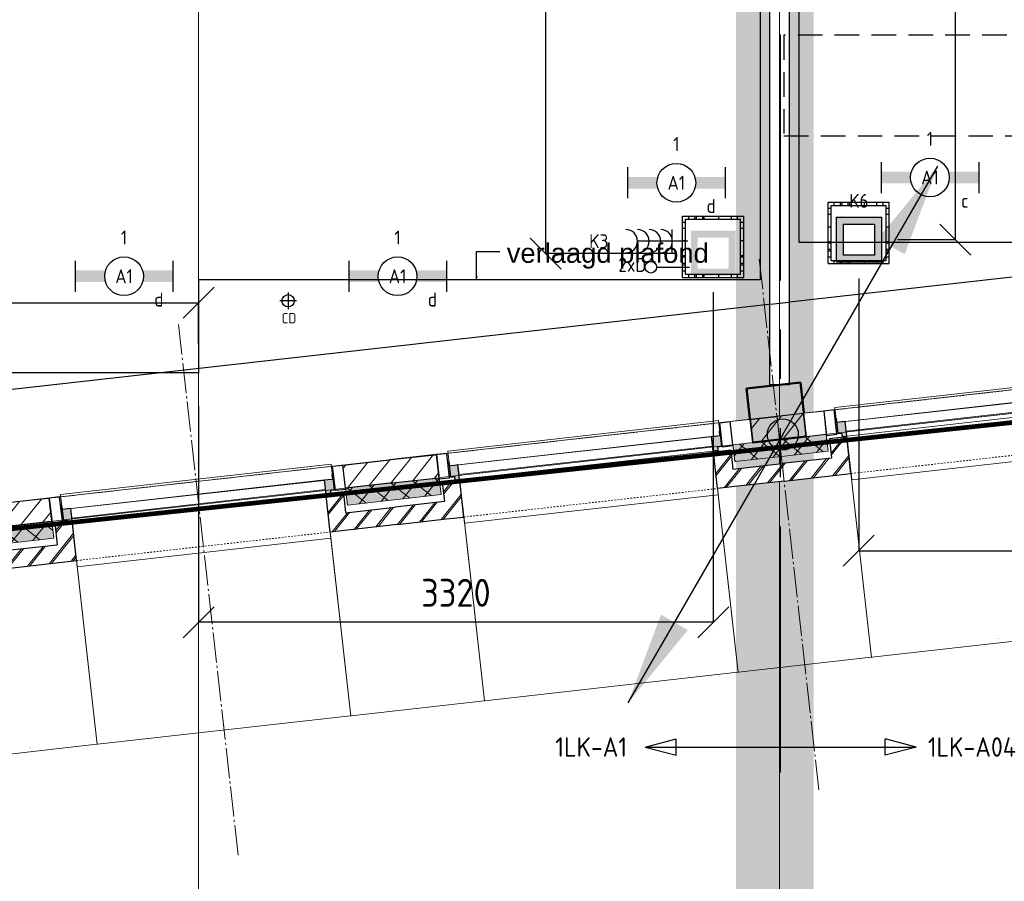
# Model space of a CAD drawing. Header units: millimetres. Extents: x -38031 to 110605, y -30229 to 92226.
# Tile 152 of 194: x 60705 to 67062, y 4517 to 10077. Entities that reach past the tile are written whole.
import ezdxf
from ezdxf.enums import TextEntityAlignment as Align

# ---------------------------------------------------------------- set-up
doc = ezdxf.new("R2010")
doc.units = ezdxf.units.MM
doc.header["$LTSCALE"] = 50
doc.set_wipeout_variables(frame=1)
doc.header["$PDMODE"] = 1
for name, pattern in [('HIDDEN', [9.525, 6.35, -3.175]), ('HIDDEN2', [4.7625, 3.175, -1.5875]), ('PHANTOM', [63.5, 31.75, -6.35, 6.35, -6.35, 6.35, -6.35]), ('STYLE_01', [0.41664, 0.20828, -0.20836]), ('STYLE_07', [1.875, 0.625, -0.20828, 0.625, -0.20836, 0.06943, -0.13893]), ('STYLE_11', [5, 3.888855, -0.416718, 0.277786, -0.416641])]:
    doc.linetypes.add(name, pattern=pattern)
for name, color, linetype, lineweight in [('00 ALGEMEEN', 7, 'Continuous', 15), ('05 LINE-.Stramien', 1, 'STYLE_11', 15), ('05 LINE-0.10 grijs', 8, 'Continuous', 9), ('21 WAND BUITEN-21F_baksteen', 7, 'Continuous', 25), ('21 WAND BUITEN-21F_kalkzandsteen', 7, 'Continuous', 25), ('21 WAND BUITEN-21G_hsb', 1, 'Continuous', 15), ('21 WAND BUITEN-29_isolatie', 1, 'Continuous', 15), ('28 CONSTRUCTIE-28E_beton', 5, 'Continuous', 50), ('Guides', 203, 'Continuous', 13), ('koppenmaten', 163, 'Continuous', 15), ('stramien', 1, 'Continuous', 15)]:
    doc.layers.add(name, color=color, linetype=linetype, lineweight=lineweight)
for name, color, linetype in [('AL$1A---_ALGEMEEN', 8, 'Continuous'), ('AL------_MAATV', 200, 'Continuous'), ('AL------_MAATVOERING', 2, 'Continuous'), ('AL------_SPARING', 2, 'Continuous'), ('AM$1A---_ARCERING', 8, 'Continuous'), ('AT$1A---_TEKST025', 8, 'Continuous'), ('AT$1A---_TEKST100', 8, 'Continuous'), ('BOUWKUNDIG', 8, 'Continuous'), ('brandscheiding', 5, 'HIDDEN'), ('EL6121--', 3, 'Continuous'), ('EL6212--_S', 4, 'Continuous'), ('EL6222--', 3, 'Continuous'), ('EL6311--', 3, 'Continuous'), ('EL6441--', 3, 'Continuous'), ('kaderscheiding', 9, 'Continuous'), ('Kastenscheiding', 4, 'PHANTOM'), ('LICHT_TEXT018', 1, 'Continuous'), ('versterkte strook', 7, 'Continuous'), ('Vloerdoos (2e)', 51, 'Continuous'), ('Vloerdoos (OUD)', 51, 'Continuous')]:
    doc.layers.add(name, color=color, linetype=linetype)
doc.styles.add('Arial', font='ARIAL.TTF')
doc.styles.add('BURO-018', font='iso.shx', dxfattribs={"height": 90})
doc.styles.add('BURO-035', font='ISO.shx', dxfattribs={"height": 175})
doc.styles.get("Standard").update_dxf_attribs({"font": 'iso.shx'})
doc.dimstyles.new('STABICAD', dxfattribs={"dimscale": 100, "dimtxt": 1.8, "dimasz": 2, "dimexe": 0, "dimexo": 2.5, "dimgap": 1.5, "dimtad": 0, "dimdec": 0, "dimrnd": 10, "dimzin": 0, "dimdsep": 46, "dimtxsty": 'Standard', "dimblk1": 'OBLIQUE', "dimblk2": 'OBLIQUE', "dimsah": 1, "dimcen": -3, "dimadec": 0, "dimazin": 0, "dimtfac": 1, "dimtdec": 0, "dimtofl": 0, "dimtmove": 2, "dimatfit": 3, "dimfxl": 0, "dimtvp": 1.055556, "dimtolj": 1, "dimtzin": 0, "dimarcsym": 0})
doc.dimstyles.new('VyA', dxfattribs={"dimtxt": 2.272868, "dimasz": 2.120801, "dimexe": 1.5, "dimexo": 1.59, "dimgap": 0.5, "dimtad": 1, "dimdec": 0, "dimzin": 11, "dimtxsty": 'Arial', "dimblk": 'VW_SLASH', "dimcen": 0, "dimdle": 1, "dimazin": 0, "dimtfac": 0.8, "dimtdec": 0, "dimtix": 1, "dimtmove": 0, "dimatfit": 0, "dimldrblk": 'VW_FILLEDARROW', "dimfxl": 0, "dimfrac": 2, "dimtolj": 1, "dimtzin": 11, "dimarcsym": 0})
pattern_1 = [(45, (0, 0), (70.7107, -70.7107), []), (45, (7.07, -7.07), (70.7107, -70.7107), [])]
pattern_2 = [(135, (0, 0), (70.7107, 70.7107), []), (45, (299.34, -299.34), (70.7107, -70.7107), [])]
pattern_3 = [(45, (0, 0), (70.7107, -70.7107), [])]

# ---------------------------------------------------------------- blocks, each defined once
blk = doc.blocks.new('_Oblique')
at = {"color": 0, "linetype": 'ByBlock', "lineweight": -2}
blk.add_line((-0.5, -0.5), (0.5, 0.5), dxfattribs=at)
blk = doc.blocks.new('*D80')
at = {"layer": 'AL------_MAATVOERING', "color": 0, "lineweight": -2}
for p, q in [((66372.4, 14300), (66746, 14300)), ((66746, 8657.9), (66746, 14300)), ((66372.4, 8657.9), (66746, 8657.9))]:
    blk.add_line(p, q, dxfattribs=at)
at = {"layer": 'Defpoints', "color": 0}
for p in [(66122.4, 14300), (66746, 14300), (66122.4, 8657.9)]:
    blk.add_point(p, dxfattribs=at)
at = {"layer": 'AL------_MAATVOERING', "color": 0, "lineweight": -2, "xscale": 200, "yscale": 200, "zscale": 200}
for p, rotation in [((66746, 14300), 90), ((66746, 8657.9), 270)]:
    blk.add_blockref('_Oblique', p, dxfattribs=dict(at, rotation=rotation))
at = {"layer": 'AL------_MAATVOERING', "color": 0, "insert": (66556, 11479), "char_height": 180, "attachment_point": 5, "rotation": 90}
blk.add_mtext('\\A1;5640', dxfattribs=at)
blk = doc.blocks.new('*D81')
at = {"layer": 'AL------_MAATVOERING', "color": 0, "lineweight": -2}
for p, q in [((64932.4, 14300), (64100.7, 14300)), ((64100.7, 8567.9), (64100.7, 14300)), ((64932.4, 8567.9), (64100.7, 8567.9))]:
    blk.add_line(p, q, dxfattribs=at)
at = {"layer": 'Defpoints', "color": 0}
for p in [(64100.7, 14300), (65182.4, 14300), (65182.4, 8567.9)]:
    blk.add_point(p, dxfattribs=at)
at = {"layer": 'AL------_MAATVOERING', "color": 0, "lineweight": -2, "xscale": 200, "yscale": 200, "zscale": 200}
for p, rotation in [((64100.7, 14300), 90), ((64100.7, 8567.9), 270)]:
    blk.add_blockref('_Oblique', p, dxfattribs=dict(at, rotation=rotation))
at = {"layer": 'AL------_MAATVOERING', "color": 0, "insert": (63910.7, 11434), "char_height": 180, "attachment_point": 5, "rotation": 90}
blk.add_mtext('\\A1;5730', dxfattribs=at)
blk = doc.blocks.new('*D83')
at = {"layer": 'AL------_MAATVOERING', "color": 0, "lineweight": -2}
for p, q in [((66122.4, 8407.9), (66122.4, 6650.7)), ((69360, 7673.4), (69360, 6650.7)), ((66122.4, 6650.7), (69360, 6650.7))]:
    blk.add_line(p, q, dxfattribs=at)
at = {"layer": 'Defpoints', "color": 0}
for p in [(66122.4, 8657.9), (69360, 7923.4), (69360, 6650.7)]:
    blk.add_point(p, dxfattribs=at)
at = {"layer": 'AL------_MAATVOERING', "color": 0, "lineweight": -2, "xscale": 200, "yscale": 200, "zscale": 200, "rotation": 180}
blk.add_blockref('_Oblique', (66122.4, 6650.7), dxfattribs=at)
at = {"layer": 'AL------_MAATVOERING', "color": 0, "lineweight": -2, "xscale": 200, "yscale": 200, "zscale": 200}
blk.add_blockref('_Oblique', (69360, 6650.7), dxfattribs=at)
at = {"layer": 'AL------_MAATVOERING', "color": 0, "insert": (67741.2, 6840.7), "char_height": 180, "attachment_point": 5}
blk.add_mtext('\\A1;3240', dxfattribs=at)
blk = doc.blocks.new('*D84')
at = {"layer": 'AL------_MAATVOERING', "color": 0, "lineweight": -2}
for p, q in [((65182.4, 8317.9), (65182.4, 6188.8)), ((61860, 7583.4), (61860, 6188.8)), ((65182.4, 6188.8), (61860, 6188.8))]:
    blk.add_line(p, q, dxfattribs=at)
at = {"layer": 'Defpoints', "color": 0}
for p in [(65182.4, 8567.9), (61860, 7833.4), (61860, 6188.8)]:
    blk.add_point(p, dxfattribs=at)
at = {"layer": 'AL------_MAATVOERING', "color": 0, "lineweight": -2, "xscale": 200, "yscale": 200, "zscale": 200, "rotation": 180}
blk.add_blockref('_Oblique', (61860, 6188.8), dxfattribs=at)
at = {"layer": 'AL------_MAATVOERING', "color": 0, "lineweight": -2, "xscale": 200, "yscale": 200, "zscale": 200}
blk.add_blockref('_Oblique', (65182.4, 6188.8), dxfattribs=at)
at = {"layer": 'AL------_MAATVOERING', "color": 0, "insert": (63521.2, 6378.8), "char_height": 180, "attachment_point": 5}
blk.add_mtext('\\A1;3320', dxfattribs=at)
blk = doc.blocks.new('*D86')
at = {"layer": 'AL------_MAATVOERING', "color": 0, "lineweight": -2}
for p, q in [((58522.4, 7985.9), (58522.4, 8250.3)), ((58522.4, 8250.3), (61860, 8250.3)), ((61860, 7985.9), (61860, 8250.3))]:
    blk.add_line(p, q, dxfattribs=at)
at = {"layer": 'Defpoints', "color": 0}
for p in [(61860, 8250.3), (58522.4, 7735.9), (61860, 7735.9)]:
    blk.add_point(p, dxfattribs=at)
at = {"layer": 'AL------_MAATVOERING', "color": 0, "lineweight": -2, "xscale": 200, "yscale": 200, "zscale": 200, "rotation": 180}
blk.add_blockref('_Oblique', (58522.4, 8250.3), dxfattribs=at)
at = {"layer": 'AL------_MAATVOERING', "color": 0, "lineweight": -2, "xscale": 200, "yscale": 200, "zscale": 200}
blk.add_blockref('_Oblique', (61860, 8250.3), dxfattribs=at)
at = {"layer": 'AL------_MAATVOERING', "color": 0, "insert": (60191.2, 8440.3), "char_height": 180, "attachment_point": 5}
blk.add_mtext('\\A1;3340', dxfattribs=at)
blk = doc.blocks.new('1115B6630')
at = {"color": 0}
for p, q in [((-6.3, 2), (-6.3, -2)), ((6.3, 2), (6.3, -2))]:
    blk.add_line(p, q, dxfattribs=at)
at = {"color": 0, "linetype": 'Continuous'}
blk.add_circle((0, 0), 2.5, dxfattribs=at)
at = {"color": 0}
for points in [[(-2.5, 0.75), (-6.3, 0.75), (-2.5, -0.75), (-6.3, -0.75)], [(2.5, 0.75), (6.3, 0.75), (2.5, -0.75), (6.3, -0.75)]]:
    blk.add_solid(points, dxfattribs=at)
at = {"color": 0, "linetype": 'Continuous', "style": 'BURO-018'}
for tag, p in [('E_GKAST', (0, 8)), ('E_GROEP', (0, 5)), ('E_SGROEP', (4.5, 5)), ('E_ARMCODE', (0, 0)), ('E_SLET', (4.5, -3))]:
    blk.add_attdef(tag, text='', height=1.8, dxfattribs=at).set_placement(p, align=Align.MIDDLE)
blk = doc.blocks.new('E00414')
at = {"color": 0, "linetype": 'Continuous'}
for p, q in [((-2.9, -2.9), (-2.9, 2.9)), ((-2.9, 2.9), (2.9, 2.9)), ((2.9, 2.9), (2.9, -2.9)), ((-2, 2), (2, 2)), ((-2, -2), (-2, 2)), ((2, 2), (2, -2)), ((2, -2), (-2, -2)), ((2.9, -2.9), (-2.9, -2.9))]:
    blk.add_line(p, q, dxfattribs=at)
at = {"color": 0}
for points in [[(-2.9, 2.9), (2.9, 2.9), (-2, 2), (2, 2)], [(-2, -2), (-2.9, -2.9), (-2, 2), (-2.9, 2.9)], [(2, 2), (2.9, 2.9), (2, -2), (2.9, -2.9)], [(2, -2), (2.9, -2.9), (-2, -2), (-2.9, -2.9)]]:
    blk.add_solid(points, dxfattribs=at)
at = {"color": 0, "linetype": 'Continuous', "style": 'BURO-018'}
for tag, p in [('E_GKAST', (0, 8)), ('E_GROEP', (0, 5)), ('E_SGROEP', (4.5, 5))]:
    blk.add_attdef(tag, text='', height=1.8, dxfattribs=at).set_placement(p, align=Align.MIDDLE)
at = {"color": 0, "linetype": 'Continuous', "style": 'BURO-018', "flags": 1}
for tag, p in [('E_VERMCODE', (13, 5)), ('E_MATCODE', (0, 0))]:
    blk.add_attdef(tag, text='', height=1.8, dxfattribs=at).set_placement(p, align=Align.MIDDLE)
blk = doc.blocks.new('111304C')
at = {"color": 0, "linetype": 'Continuous'}
for p, q in [((0, 1), (0, 7.5)), ((-1.5, 3), (1.5, 3))]:
    blk.add_line(p, q, dxfattribs=at)
for centre in [(0, 9), (0, 7.5), (0, 6), (0, 4.5)]:
    blk.add_arc(centre, 1.5, 180, 0, dxfattribs=at)
at = {"color": 0, "linetype": 'Continuous', "style": 'BURO-018'}
for tag, p in [('E_GKAST', (0, 14.5)), ('E_GROEP', (0, 11.5)), ('E_SGROEP', (4.5, 11.5))]:
    blk.add_attdef(tag, text='', height=1.8, dxfattribs=at).set_placement(p, align=Align.MIDDLE)
at = {"color": 0, "linetype": 'Continuous', "style": 'BURO-018', "flags": 1}
for tag, p in [('E_VERMCODE', (13, 11.5)), ('E_MATCODE', (0, 0))]:
    blk.add_attdef(tag, text='', height=1.8, dxfattribs=at).set_placement(p, align=Align.MIDDLE)
blk = doc.blocks.new('A$C385C6BB8')
at = {"layer": 'kaderscheiding', "const_width": 500}
blk.add_lwpolyline([(-33624.5, -17466.3), (-33624.5, 81355.5)], dxfattribs=at)
blk = doc.blocks.new('E00170')
at = {"color": 0, "linetype": 'Continuous'}
for q in [(5, 8.66), (-5, -8.66)]:
    blk.add_line((0, 0), q, dxfattribs=at)
for points in [[(5, 8.66, 0, 1, 0), (3.5, 6.062, 1, 1, 0)], [(-5, -8.66, 0, 1, 0), (-3.5, -6.062, 1, 1, 0)]]:
    blk.add_lwpolyline(points, format="xyseb", dxfattribs=at)
at = {"color": 0, "const_width": 0.5}
blk.add_lwpolyline([(-0.25, 0, 1), (0.25, 0, 1)], format="xyb", close=True, dxfattribs=at)
at = {"color": 0, "linetype": 'Continuous'}
blk.add_circle((0, 0), 0.5, dxfattribs=at)
blk = doc.blocks.new('E00160')
at = {"color": 0, "linetype": 'Continuous'}
for p, q in [((-17.5, 0), (-13.5, 1.07)), ((-17.5, 0), (17.5, 0)), ((-17.5, 0), (-13.5, -1.07)), ((-13.5, -1.07), (-13.5, 1.07)), ((17.5, 0), (13.5, 1.07)), ((13.5, -1.07), (13.5, 1.07)), ((17.5, 0), (13.5, -1.07))]:
    blk.add_line(p, q, dxfattribs=at)
at = {"color": 0, "linetype": 'Continuous', "style": 'BURO-035'}
for tag, p in [('E_TEXT2', (-22.5, 0)), ('E_TEXT1', (22.5, 0))]:
    blk.add_attdef(tag, text='', height=3.5, dxfattribs=at).set_placement(p, align=Align.MIDDLE)
blk = doc.blocks.new('E00139')
at = {"color": 0, "linetype": 'Continuous'}
blk.add_line((0, 5.25), (0, 1), dxfattribs=at)
blk.add_circle((0, 6), 0.75, dxfattribs=at)
at = {"color": 7, "style": 'BURO-018'}
for tag, p in [('E_COMMENT1', (0, 12)), ('E_DCOM1', (0, 9))]:
    blk.add_attdef(tag, text='', height=1.8, dxfattribs=at).set_placement(p, align=Align.MIDDLE)
at = {"color": 0, "style": 'BURO-018'}
blk.add_attdef('E_TEXT1', text='', height=1.8, dxfattribs=at).set_placement((2.5, 6), align=Align.MIDDLE)
at = {"color": 0, "linetype": 'Continuous', "style": 'BURO-018', "flags": 1}
blk.add_attdef('E_MATCODE', text='', height=1.8, dxfattribs=at).set_placement((0, 0), align=Align.MIDDLE)
blk = doc.blocks.new('Centraaldoos')
at = {"color": 1, "linetype": 'Continuous'}
for p, q in [((-2, 0), (2, 0)), ((0, -2), (0, 2))]:
    blk.add_line(p, q, dxfattribs=at)
at = {"color": 0, "linetype": 'Continuous'}
blk.add_circle((0, 0), 1.5, dxfattribs=at)
at = {"color": 0, "linetype": 'Continuous', "style": 'BURO-018'}
blk.add_attdef('AL_POSNR', text='', height=1.8, dxfattribs=at).set_placement((0, 3), align=Align.CENTER)
at = {"color": 0, "linetype": 'Continuous', "style": 'BURO-018', "flags": 1}
blk.add_attdef('AL_OMS', (0, 0), '', height=1.8, dxfattribs=at)
at = {"layer": 'AL------_MAATV', "style": 'BURO-018'}
blk.add_text('CD', height=2.531, rotation=180, dxfattribs=at).set_placement((1.61, 5.48))
blk = doc.blocks.new('VLOERDOOS (2e)')
at = {"layer": 'Vloerdoos (OUD)'}
for p, q in [((0, 395), (395, 395)), ((0, 395), (0, 0)), ((40, 375), (40, 395)), ((80, 375), (80, 395)), ((90, 375), (90, 395)), ((130, 375), (130, 395)), ((140, 375), (140, 395)), ((235, 375), (235, 395)), ((315, 375), (315, 395)), ((355, 375), (355, 395)), ((395, 395), (395, 0)), ((0, 355), (20, 355)), ((20, 375), (20, 20)), ((20, 375), (375, 375)), ((375, 375), (375, 20)), ((375, 355), (395, 355)), ((0, 315), (20, 315)), ((0, 305), (20, 305)), ((0, 265), (20, 265)), ((0, 255), (20, 255)), ((375, 315), (395, 315)), ((375, 305), (395, 305)), ((375, 265), (395, 265)), ((375, 255), (395, 255)), ((0, 160), (20, 160)), ((375, 160), (395, 160)), ((0, 80), (20, 80)), ((375, 80), (395, 80)), ((0, 40), (20, 40)), ((0, 0), (395, 0)), ((20, 20), (375, 20)), ((40, 0), (40, 20)), ((80, 0), (80, 20)), ((90, 0), (90, 20)), ((130, 0), (130, 20)), ((140, 0), (140, 20)), ((235, 0), (235, 20)), ((315, 0), (315, 20)), ((355, 0), (355, 20)), ((375, 40), (395, 40))]:
    blk.add_line(p, q, dxfattribs=at)
blk = doc.blocks.new('txt 1_100 verlaagd plafond')
at = {"layer": 'AL$1A---_ALGEMEEN', "color": 0}
for p, q in [((-1830, 0), (-1830, 182.6)), ((-1830, 182.6), (-1680, 182.6))]:
    blk.add_line(p, q, dxfattribs=at)
blk.add_solid([(-1830, 0), (-1836.7, 25), (-1823.3, 25)], dxfattribs=at)
at = {"layer": 'AT$1A---_TEKST100', "insert": (-983.5, 235.8), "char_height": 126.27, "attachment_point": 2, "line_spacing_factor": 0.967741, "style": 'Arial'}
blk.add_mtext('{\\C256;\\lverlaagd plafond}', dxfattribs=at)
blk = doc.blocks.new('VW_SLASH')
at = {"layer": 'AL$1A---_ALGEMEEN', "color": 0, "linetype": 'ByBlock', "lineweight": -2}
blk.add_line((0, 0), (-1, 0), dxfattribs=at)
at = {"layer": 'AL$1A---_ALGEMEEN', "color": 0, "linetype": 'ByBlock', "lineweight": 5}
blk.add_line((0.5, 0.5), (-0.5, -0.5), dxfattribs=at)
blk = doc.blocks.new('*D1113')
at = {"layer": 'koppenmaten', "color": 0, "lineweight": -2}
for p, q in [((-22204, -170.4), (-22204, -1464.8)), ((-20556, -209), (-20556, -1464.8)), ((-22201.9, -1463.3), (-20558.1, -1463.3))]:
    blk.add_line(p, q, dxfattribs=at)
at = {"layer": 'koppenmaten', "color": 0, "lineweight": -2, "xscale": 2.12080078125, "yscale": 2.12080078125, "zscale": 2.12080078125, "rotation": 180}
blk.add_blockref('VW_SLASH', (-22204, -1463.3), dxfattribs=at)
at = {"layer": 'koppenmaten', "color": 0, "lineweight": -2, "xscale": 2.12080078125, "yscale": 2.12080078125, "zscale": 2.12080078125}
blk.add_blockref('VW_SLASH', (-20556, -1463.3), dxfattribs=at)
at = {"layer": 'AT$1A---_TEKST025', "insert": (-21380, -1437.1), "char_height": 2.273, "attachment_point": 5, "style": 'Arial'}
blk.add_mtext('\\A1;13K+V=82400', dxfattribs=at)
blk = doc.blocks.new('VW_FILLEDARROW')
at = {"layer": 'AL$1A---_ALGEMEEN', "color": 0, "lineweight": -2}
blk.add_solid([(0, 0), (0.5, 0.5), (0.5, -0.5)], dxfattribs=at)
blk = doc.blocks.new('*D1114')
at = {"layer": 'koppenmaten', "color": 0, "lineweight": -2}
for p, q in [((-23071.5, -170.4), (-23071.5, -1464.8)), ((-22204, -170.4), (-22204, -1464.8)), ((-23069.4, -1463.3), (-22206.1, -1463.3))]:
    blk.add_line(p, q, dxfattribs=at)
at = {"layer": 'koppenmaten', "color": 0, "lineweight": -2, "xscale": 2.12080078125, "yscale": 2.12080078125, "zscale": 2.12080078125, "rotation": 180}
blk.add_blockref('VW_SLASH', (-23071.5, -1463.3), dxfattribs=at)
at = {"layer": 'koppenmaten', "color": 0, "lineweight": -2, "xscale": 2.12080078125, "yscale": 2.12080078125, "zscale": 2.12080078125}
blk.add_blockref('VW_SLASH', (-22204, -1463.3), dxfattribs=at)
at = {"layer": 'AT$1A---_TEKST025', "insert": (-22637.8, -1437.1), "char_height": 2.273, "attachment_point": 5, "style": 'Arial'}
blk.add_mtext('\\A1;7K-V=43375', dxfattribs=at)
blk = doc.blocks.new('*D1115')
at = {"layer": 'koppenmaten', "color": 0, "lineweight": -2}
for p, q in [((-24719.5, -170.4), (-24719.5, -1464.8)), ((-23071.5, -152.9), (-23071.5, -1464.8)), ((-24717.4, -1463.3), (-23073.6, -1463.3))]:
    blk.add_line(p, q, dxfattribs=at)
at = {"layer": 'koppenmaten', "color": 0, "lineweight": -2, "xscale": 2.12080078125, "yscale": 2.12080078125, "zscale": 2.12080078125, "rotation": 180}
blk.add_blockref('VW_SLASH', (-24719.5, -1463.3), dxfattribs=at)
at = {"layer": 'koppenmaten', "color": 0, "lineweight": -2, "xscale": 2.12080078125, "yscale": 2.12080078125, "zscale": 2.12080078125}
blk.add_blockref('VW_SLASH', (-23071.5, -1463.3), dxfattribs=at)
at = {"layer": 'AT$1A---_TEKST025', "insert": (-23895.5, -1437.1), "char_height": 2.273, "attachment_point": 5, "style": 'Arial'}
blk.add_mtext('\\A1;13K+V=82400', dxfattribs=at)
blk = doc.blocks.new('*D1116')
at = {"layer": 'koppenmaten', "color": 0, "lineweight": -2}
for p, q in [((-25587.5, -152.9), (-25587.5, -1464.8)), ((-24719.5, -204), (-24719.5, -1464.8)), ((-25585.4, -1463.3), (-24721.6, -1463.3))]:
    blk.add_line(p, q, dxfattribs=at)
at = {"layer": 'koppenmaten', "color": 0, "lineweight": -2, "xscale": 2.12080078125, "yscale": 2.12080078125, "zscale": 2.12080078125, "rotation": 180}
blk.add_blockref('VW_SLASH', (-25587.5, -1463.3), dxfattribs=at)
at = {"layer": 'koppenmaten', "color": 0, "lineweight": -2, "xscale": 2.12080078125, "yscale": 2.12080078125, "zscale": 2.12080078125}
blk.add_blockref('VW_SLASH', (-24719.5, -1463.3), dxfattribs=at)
at = {"layer": 'AT$1A---_TEKST025', "insert": (-25153.5, -1437.1), "char_height": 2.273, "attachment_point": 5, "style": 'Arial'}
blk.add_mtext('\\A1;7K-V=43400', dxfattribs=at)
blk = doc.blocks.new('*D1117')
at = {"layer": 'koppenmaten', "color": 0, "lineweight": -2}
for p, q in [((-25587.5, -119), (-25587.5, -1464.8)), ((-27235.5, -152.9), (-27235.5, -1464.8)), ((-27233.4, -1463.3), (-25589.6, -1463.3))]:
    blk.add_line(p, q, dxfattribs=at)
at = {"layer": 'koppenmaten', "color": 0, "lineweight": -2, "xscale": 2.12080078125, "yscale": 2.12080078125, "zscale": 2.12080078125, "rotation": 180}
blk.add_blockref('VW_SLASH', (-27235.5, -1463.3), dxfattribs=at)
at = {"layer": 'koppenmaten', "color": 0, "lineweight": -2, "xscale": 2.12080078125, "yscale": 2.12080078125, "zscale": 2.12080078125}
blk.add_blockref('VW_SLASH', (-25587.5, -1463.3), dxfattribs=at)
at = {"layer": 'AT$1A---_TEKST025', "insert": (-26411.5, -1437.1), "char_height": 2.273, "attachment_point": 5, "style": 'Arial'}
blk.add_mtext('\\A1;13K+V=82400', dxfattribs=at)
blk = doc.blocks.new('*D1118')
at = {"layer": 'koppenmaten', "color": 0, "lineweight": -2}
for p, q in [((-28103, -170.4), (-28103, -1464.8)), ((-27235.5, -170.4), (-27235.5, -1464.8)), ((-28100.9, -1463.3), (-27237.6, -1463.3))]:
    blk.add_line(p, q, dxfattribs=at)
at = {"layer": 'koppenmaten', "color": 0, "lineweight": -2, "xscale": 2.12080078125, "yscale": 2.12080078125, "zscale": 2.12080078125, "rotation": 180}
blk.add_blockref('VW_SLASH', (-28103, -1463.3), dxfattribs=at)
at = {"layer": 'koppenmaten', "color": 0, "lineweight": -2, "xscale": 2.12080078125, "yscale": 2.12080078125, "zscale": 2.12080078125}
blk.add_blockref('VW_SLASH', (-27235.5, -1463.3), dxfattribs=at)
at = {"layer": 'AT$1A---_TEKST025', "insert": (-27669.3, -1437.1), "char_height": 2.273, "attachment_point": 5, "style": 'Arial'}
blk.add_mtext('\\A1;7K-V=43375', dxfattribs=at)
blk = doc.blocks.new('zijdetail kozijn 2kops')
at = {"color": 0}
blk.add_wipeout([(-63, 420), (-130, 420), (-130, 262), (-63, 262)], dxfattribs=at).dxf.layer = 'AL$1A---_ALGEMEEN'
at = {"layer": 'AM$1A---_ARCERING', "linetype": 'Continuous', "lineweight": 0}
blk.add_hatch(color=256, dxfattribs=at).paths.add_polyline_path([(-54.2, 338), (-54.2, 366), (-56, 366), (-56, 266), (-31, 266), (-31, 243), (0, 243), (0, 338), (-22, 338)])
at = {"layer": 'AL$1A---_ALGEMEEN', "color": 0}
for points in [[(-63, 420), (-130, 420), (-130, 262), (-63, 262)], [(-54.2, 338), (-54.2, 366), (-56, 366), (-56, 266), (-31, 266), (-31, 243), (0, 243), (0, 338), (-22, 338)]]:
    blk.add_lwpolyline(points, close=True, dxfattribs=at)
blk = doc.blocks.new('31x_alu-1e-mk106b-p')
at = {"color": 0}
blk.add_wipeout([(-338, 1648), (-338, 0), (-276, 0), (-276, 1648)], dxfattribs=at).dxf.layer = '05 LINE-0.10 grijs'
at = {"layer": '05 LINE-0.10 grijs', "color": 0}
for points in [[(-435, 1704), (-338, 1704), (-338, -56), (-435, -56)], [(-338, 1648), (-338, 0), (-276, 0), (-276, 1648)]]:
    blk.add_lwpolyline(points, close=True, dxfattribs=at)
at = {"layer": '00 ALGEMEEN', "color": 0, "xscale": -1, "rotation": 90}
blk.add_blockref('zijdetail kozijn 2kops', (0, 1648), dxfattribs=at)
at = {"layer": '00 ALGEMEEN', "color": 0, "rotation": 90}
blk.add_blockref('zijdetail kozijn 2kops', (0, 0), dxfattribs=at)
at = {"layer": '05 LINE-0.10 grijs', "color": 0, "linetype": 'STYLE_01'}
blk.add_line((-420, 1711), (-420, -63), dxfattribs=at)
at = {"layer": '05 LINE-0.10 grijs', "color": 0}
blk.add_lwpolyline([(-243, 1648), (40, 1648), (40, 0), (-243, 0)], close=True, dxfattribs=at)
at = {"color": 0}
blk.add_wipeout([(-113, -113), (-113, -434), (0, -434), (0, -113), (0, 0), (-238, 0), (-238, -113), (-114, -113)], dxfattribs=at).dxf.layer = '21 WAND BUITEN-21F_baksteen'
at = {"layer": 'AM$1A---_ARCERING', "linetype": 'Continuous', "lineweight": 5}
h = blk.add_hatch(dxfattribs=at)
h.set_pattern_fill('BAKSTEEN', color=256, style=0, pattern_type=2)
h.set_pattern_definition(pattern_1)
edge = h.paths.add_edge_path()
edge.add_line((-113, -113), (-113, -434))
edge.add_line((-113, -434), (0, -434))
edge.add_line((0, -434), (0, -113))
edge.add_line((0, -113), (0, 0))
edge.add_line((0, 0), (-238, 0))
edge.add_line((-238, 0), (-238, -113))
edge.add_line((-238, -113), (-114, -113))
at = {"layer": 'AM$1A---_ARCERING', "linetype": 'Continuous', "lineweight": 0}
blk.add_hatch(color=256, dxfattribs=at).paths.add_polyline_path([(-160, -130), (-270, -130), (-270, -434), (-160, -434)])
at = {"layer": 'AM$1A---_ARCERING', "linetype": 'Continuous', "lineweight": 5}
h = blk.add_hatch(dxfattribs=at)
h.set_pattern_fill('ISOLATIE', color=256, style=0, pattern_type=2)
h.set_pattern_definition(pattern_2)
h.paths.add_polyline_path([(-160, -130), (-270, -130), (-270, -434), (-160, -434)])
at = {"layer": '05 LINE-0.10 grijs', "color": 0, "linetype": 'STYLE_01'}
blk.add_line((0, 1648), (0, 0), dxfattribs=at)
at = {"layer": '21 WAND BUITEN-21F_baksteen', "color": 0}
blk.add_line((-113, -113), (-113, -434), dxfattribs=at)
at = {"layer": '21 WAND BUITEN-21F_baksteen', "color": 0, "flags": 128}
blk.add_lwpolyline([(0, -434), (0, -113), (0, 0), (-238, 0), (-238, -113), (-114, -113)], dxfattribs=at)
at = {"layer": '21 WAND BUITEN-29_isolatie', "color": 0}
blk.add_line((-160, -434), (-160, -130), dxfattribs=at)
at = {"layer": '21 WAND BUITEN-29_isolatie', "color": 0, "flags": 128}
blk.add_lwpolyline([(-160, -130), (-270, -130), (-270, -434)], dxfattribs=at)
at = {"color": 0}
for points, layer in [([(-113, 1761), (-113, 2082), (0, 2082), (0, 1761), (0, 1648), (-238, 1648), (-238, 1761), (-114, 1761)], '21 WAND BUITEN-21F_baksteen'), ([(-420, -130), (-420, -434), (-270, -434), (-270, -130)], '21 WAND BUITEN-21F_kalkzandsteen')]:
    blk.add_wipeout(points, dxfattribs=at).dxf.layer = layer
at = {"layer": 'AM$1A---_ARCERING', "linetype": 'Continuous', "lineweight": 0}
blk.add_hatch(color=256, dxfattribs=at).paths.add_polyline_path([(-160, 1778), (-270, 1778), (-270, 2082), (-160, 2082)])
at = {"layer": 'AM$1A---_ARCERING', "linetype": 'Continuous', "lineweight": 5}
h = blk.add_hatch(dxfattribs=at)
h.set_pattern_fill('ISOLATIE', color=256, style=0, pattern_type=2)
h.set_pattern_definition(pattern_2)
h.paths.add_polyline_path([(-160, 1778), (-270, 1778), (-270, 2082), (-160, 2082)])
h = blk.add_hatch(dxfattribs=at)
h.set_pattern_fill('BAKSTEEN', color=256, style=0, pattern_type=2)
h.set_pattern_definition(pattern_1)
edge = h.paths.add_edge_path()
edge.add_line((-113, 1761), (-113, 2082))
edge.add_line((-113, 2082), (0, 2082))
edge.add_line((0, 2082), (0, 1761))
edge.add_line((0, 1761), (0, 1648))
edge.add_line((0, 1648), (-238, 1648))
edge.add_line((-238, 1648), (-238, 1761))
edge.add_line((-238, 1761), (-114, 1761))
h = blk.add_hatch(dxfattribs=at)
h.set_pattern_fill('KALKZANDSTEEN', color=256, style=0, pattern_type=2)
h.set_pattern_definition(pattern_3)
h.paths.add_polyline_path([(-420, -130), (-420, -434), (-270, -434), (-270, -130)])
at = {"layer": '21 WAND BUITEN-21F_baksteen', "color": 0}
blk.add_line((-113, 1761), (-113, 2082), dxfattribs=at)
at = {"layer": '21 WAND BUITEN-21F_baksteen', "color": 0, "flags": 128}
blk.add_lwpolyline([(0, 2082), (0, 1761), (0, 1648), (-238, 1648), (-238, 1761), (-114, 1761)], dxfattribs=at)
at = {"layer": '21 WAND BUITEN-21F_kalkzandsteen', "color": 0}
blk.add_line((-420, -130), (-420, -434), dxfattribs=at)
at = {"layer": '21 WAND BUITEN-21F_kalkzandsteen', "color": 0, "flags": 128}
blk.add_lwpolyline([(-270, -434), (-270, -130), (-420, -130)], dxfattribs=at)
at = {"layer": '21 WAND BUITEN-29_isolatie', "color": 0}
blk.add_line((-160, 2082), (-160, 1778), dxfattribs=at)
at = {"layer": '21 WAND BUITEN-29_isolatie', "color": 0, "flags": 128}
blk.add_lwpolyline([(-160, 1778), (-270, 1778), (-270, 2082)], dxfattribs=at)
at = {"color": 0}
blk.add_wipeout([(-420, 1778), (-420, 2082), (-270, 2082), (-270, 1778)], dxfattribs=at).dxf.layer = '21 WAND BUITEN-21F_kalkzandsteen'
at = {"layer": 'AM$1A---_ARCERING', "linetype": 'Continuous', "lineweight": 5}
h = blk.add_hatch(dxfattribs=at)
h.set_pattern_fill('KALKZANDSTEEN', color=256, style=0, pattern_type=2)
h.set_pattern_definition(pattern_3)
h.paths.add_polyline_path([(-420, 1778), (-420, 2082), (-270, 2082), (-270, 1778)])
at = {"layer": '21 WAND BUITEN-21F_kalkzandsteen', "color": 0}
blk.add_line((-420, 1778), (-420, 2082), dxfattribs=at)
at = {"layer": '21 WAND BUITEN-21F_kalkzandsteen', "color": 0, "flags": 128}
blk.add_lwpolyline([(-270, 2082), (-270, 1778), (-420, 1778)], dxfattribs=at)
blk = doc.blocks.new('kolom 350x350')
at = {"layer": 'AM$1A---_ARCERING', "linetype": 'Continuous', "lineweight": 0}
blk.add_hatch(color=256, dxfattribs=at).paths.add_polyline_path([(-175, 350), (175, 350), (175, 0), (-175, 0)])
at = {"layer": '28 CONSTRUCTIE-28E_beton', "color": 0}
blk.add_lwpolyline([(-175, 350), (175, 350), (175, 0), (-175, 0)], close=True, dxfattribs=at)
blk = doc.blocks.new('metselwerk zo gevel 1e verd')
at = {"layer": 'koppenmaten', "color": 8}
for base, p1, p2, override, picture, middle in [((-25587.5, -1463.28595), (-27235.5, -151.32739), (-25587.5, -117.44536), {"dimtxt": 2.272868, "dimgap": 25, "dimlfac": 50, "dimpost": '13K+V=<>', "dimtxsty": 'Arial', "dimtmove": 2}, '*D1117', (-26411.5, -1437.12471)), ((-27235.5, -1463.28595), (-28103, -168.82739), (-27235.5, -168.82739), {"dimtxt": 2.272868, "dimgap": 25, "dimlfac": 50, "dimpost": '7K-V=<>', "dimtxsty": 'Arial', "dimtmove": 2}, '*D1118', (-27669.25, -1437.12471)), ((-24719.5, -1463.28595), (-25587.5, -151.32739), (-24719.5, -202.44536), {"dimtxt": 2.272868, "dimgap": 25, "dimlfac": 50, "dimpost": '7K-V=<>', "dimtxsty": 'Arial', "dimtmove": 2}, '*D1116', (-25153.5, -1437.12471)), ((-23071.5, -1463.28595), (-24719.5, -168.82739), (-23071.5, -151.32739), {"dimtxt": 2.272868, "dimgap": 25, "dimlfac": 50, "dimpost": '13K+V=<>', "dimtxsty": 'Arial', "dimtmove": 2}, '*D1115', (-23895.5, -1437.12471)), ((-22204, -1463.28595), (-23071.5, -168.82739), (-22204, -168.82739), {"dimtxt": 2.272868, "dimgap": 25, "dimlfac": 50, "dimpost": '7K-V=<>', "dimtxsty": 'Arial', "dimtmove": 2}, '*D1114', (-22637.75, -1437.12471)), ((-20556, -1463.28595), (-22204, -168.82739), (-20556, -207.44536), {"dimtxt": 2.272868, "dimgap": 25, "dimlfac": 50, "dimpost": '13K+V=<>', "dimtxsty": 'Arial', "dimtmove": 2}, '*D1113', (-21380, -1437.12471))]:
    dim = blk.add_linear_dim(base=base, p1=p1, p2=p2, dimstyle='VyA', override=override, dxfattribs=at)
    dim.commit()
    dim.dimension.update_dxf_attribs({"geometry": picture, "text_midpoint": middle})
at = {"layer": '00 ALGEMEEN', "color": 8, "xscale": -1, "rotation": 90.00000000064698}
blk.add_blockref('31x_alu-1e-mk106b-p', (-20556, -270.32739), dxfattribs=at)
blk.add_blockref('31x_alu-1e-mk106b-p', (-23071.5, -270.32739), dxfattribs=at)
at = {"layer": '05 LINE-.Stramien', "color": 8}
blk.add_line((-22638, -2275.00786), (-22638, 1174.99214), dxfattribs=at)
at = {"layer": '00 ALGEMEEN', "color": 8, "xscale": -1, "rotation": 90.00000000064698}
blk.add_blockref('31x_alu-1e-mk106b-p', (-25587.5, -270.32739), dxfattribs=at)
at = {"layer": '28 CONSTRUCTIE-28E_beton', "color": 8}
blk.add_blockref('kolom 350x350', (-22638, -0.32739), dxfattribs=at)
at = {"layer": '05 LINE-.Stramien', "color": 8}
blk.add_line((-26411.5, -2275.00786), (-26411.5, 1174.99214), dxfattribs=at)
at = {"layer": 'Guides', "color": 8}
for p, q in [((-93461, 150), (15460, 150)), ((-93461, 0), (15460, 0))]:
    blk.add_line(p, q, dxfattribs=at)
at = {"color": 8}
for points in [[(-22941.5, 149.67261), (-22813, 149.67261), (-22813, -0.32739), (-22941.5, -0.32739)], [(-22463, 149.67261), (-22334, 149.67261), (-22334, -0.32739), (-22463, -0.32739)]]:
    blk.add_wipeout(points, dxfattribs=at).dxf.layer = '21 WAND BUITEN-21G_hsb'
at = {"layer": '21 WAND BUITEN-21G_hsb', "color": 8}
for points in [[(-22941.5, 149.67261), (-22813, 149.67261), (-22813, -0.32739), (-22941.5, -0.32739)], [(-22463, 149.67261), (-22334, 149.67261), (-22334, -0.32739), (-22463, -0.32739)]]:
    blk.add_lwpolyline(points, close=True, dxfattribs=at)
blk = doc.blocks.new('200254 W 211 30-06-2008')
at = {"layer": 'AL$1A---_ALGEMEEN'}
for points in [[(20271.95, 3171.92), (20199.45, 3171.92), (20199.45, 3267.95), (20199.45, 3279.92), (20199.45, 3293.45), (20217.45, 3293.45), (20217.45, 3358.15), (20245.75, 3358.15), (20245.75, 3445.15), (20217.23, 3445.15), (20217.23, 3465.23), (20266.45, 3465.23), (20266.45, 3358.15), (20326.45, 3358.15), (20326.45, 3293.45), (20344.45, 3293.45), (20344.45, 3287.18), (20344.45, 3280.92), (20344.45, 3279.92), (20344.45, 3183.92), (20271.95, 3183.92)], [(20672.45, 3212.76), (20672.45, 3224.76), (20746.35, 3224.76), (20746.35, 3290.76), (20349.45, 3290.76), (20349.45, 3188.76), (20456.45, 3188.76), (20456.45, 3200.76), (20564.45, 3200.76), (20564.45, 3212.76)]]:
    blk.add_lwpolyline(points, close=True, dxfattribs=at)
at = {"layer": 'stramien', "linetype": 'STYLE_07', "ltscale": 50}
blk.add_line((20271.95, 2695.43), (20271.95, 4240.03), dxfattribs=at)
at = {"layer": 'AL$1A---_ALGEMEEN', "xscale": 0.02, "yscale": 0.02, "zscale": 0.02}
blk.add_blockref('txt 1_100 verlaagd plafond', (20344.45, 3183.92), dxfattribs=at)
blk.add_wipeout([(20345.7, 3297.45), (20348.2, 3297.45), (20348.2, 3170.36), (20345.7, 3170.36)]).dxf.layer = 'AL$1A---_ALGEMEEN'
at = {"layer": 'AL$1A---_ALGEMEEN'}
blk.add_lwpolyline([(20345.7, 3297.45), (20348.2, 3297.45), (20348.2, 3170.36), (20345.7, 3170.36)], close=True, dxfattribs=at)
at = {"layer": 'stramien', "linetype": 'STYLE_07', "ltscale": 50}
for p, q in [((20346.95, 2737.41), (20346.95, 3963.01)), ((18888.74, 2999.55), (21031.95, 3240.24))]:
    blk.add_line(p, q, dxfattribs=at)
at = {"layer": '00 ALGEMEEN', "color": 0, "xscale": 0.02, "yscale": 0.02, "zscale": 0.02, "rotation": 6.40755072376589}
blk.add_blockref('metselwerk zo gevel 1e verd', (20796.89, 3213.85), dxfattribs=at)

msp = doc.modelspace()

# ---------------------------------------------------------------- block references
at = {"layer": 'kaderscheiding'}
msp.add_blockref('A$C385C6BB8', (99205, -12512.3), dxfattribs=at)

# ---------------------------------------------------------------- next in the draw order: block references
at = {"layer": 'BOUWKUNDIG', "xscale": 50, "yscale": 50, "zscale": 50}
msp.add_blockref('200254 W 211 30-06-2008', (-951737.5, -150797.3), dxfattribs=at)

# ---------------------------------------------------------------- next in the draw order: linework, layer by layer
at = {"layer": 'brandscheiding', "const_width": 30}
msp.add_lwpolyline([(78570, 46590), (99310, 46590), (99310, 11160), (78730, 8750), (78760, 8510), (75050, 8120), (75050, 8320), (58090, 6520)], dxfattribs=at)
at = {"layer": 'EL6222--'}
for points in [[(65038, 8714.9), (65328, 8714.9), (65083, 8669.9), (65283, 8669.9)], [(65083, 8469.9), (65038, 8424.9), (65083, 8669.9), (65038, 8714.9)], [(65283, 8669.9), (65328, 8714.9), (65283, 8469.9), (65328, 8424.9)], [(65283, 8469.9), (65328, 8424.9), (65083, 8469.9), (65038, 8424.9)]]:
    msp.add_solid(points, dxfattribs=at)
at = {"layer": 'Kastenscheiding'}
msp.add_line((65617.5, 5219.6), (65617.5, 14023.9), dxfattribs=at)
at = {"layer": 'LICHT_TEXT018', "linetype": 'HIDDEN2'}
msp.add_lwpolyline([(65639, 9327.4), (68506.4, 9327.4), (68506.4, 9976.9), (65639, 9976.9)], close=True, dxfattribs=at)
at = {"layer": 'versterkte strook'}
msp.add_line((13600.1, 2407.5), (101326.6, 12259.4), dxfattribs=at)

# ---------------------------------------------------------------- next in the draw order: block references
at = {"layer": 'AL------_SPARING', "xscale": 26.66666666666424, "yscale": 26.66666666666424, "zscale": 26.66666666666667, "rotation": 180}
msp.add_blockref('Centraaldoos', (62438, 8263.3), dxfattribs=at)
at = {"layer": 'EL6121--', "xscale": 200, "yscale": 200, "zscale": 200}
msp.add_blockref('E00170', (65631.8, 7400.5), dxfattribs=at)
at = {"layer": 'EL6212--_S'}
ref = msp.add_blockref('E00160', (65617.5, 5383.9), dxfattribs=dict(at, xscale=50, yscale=50, zscale=50))
ref.add_attrib('E_TEXT1', '1LK-A04', dxfattribs={"layer": '0', "color": 2, "linetype": 'Continuous', "height": 125, "style": 'BURO-018'}).set_placement((66852.3, 5383.9), align=Align.MIDDLE)
ref.add_attrib('E_TEXT2', '1LK-A1', dxfattribs={"layer": '0', "color": 2, "linetype": 'Continuous', "height": 125, "style": 'BURO-018'}).set_placement((64394.4, 5383.9), align=Align.MIDDLE)
at = {"layer": 'EL6222--'}
ref = msp.add_blockref('E00414', (66123, 8658.4), dxfattribs=dict(at, xscale=50, yscale=50, zscale=50))
ref.add_attrib('E_GROEP', 'K6', dxfattribs={"layer": '0', "color": 1, "linetype": 'Continuous', "height": 90, "style": 'BURO-018'}).set_placement((66123, 8908.4), align=Align.MIDDLE)
ref = msp.add_blockref('111304C', (65068.3, 8647.8), dxfattribs=dict(at, xscale=50, yscale=50, zscale=50, rotation=90))
ref.add_attrib('E_GROEP', 'K3', dxfattribs={"layer": '0', "color": 1, "linetype": 'Continuous', "height": 90, "style": 'BURO-018'}).set_placement((64443.3, 8647.8), align=Align.MIDDLE)
at = {"layer": 'EL6311--'}
ref = msp.add_blockref('1115B6630', (66581.4, 9058.6), dxfattribs=dict(at, xscale=50, yscale=50, zscale=50))
ref.add_attrib('E_ARMCODE', 'A1', dxfattribs={"layer": '0', "color": 1, "linetype": 'Continuous', "height": 90, "style": 'BURO-018'}).set_placement((66581.4, 9058.6), align=Align.MIDDLE)
ref.add_attrib('E_SLET', 'c', dxfattribs={"layer": '0', "color": 1, "linetype": 'Continuous', "height": 90, "style": 'BURO-018'}).set_placement((66806.4, 8908.6), align=Align.MIDDLE)
ref.add_attrib('E_GROEP', '1', dxfattribs={"layer": '0', "color": 1, "linetype": 'Continuous', "height": 90, "style": 'BURO-018'}).set_placement((66581.4, 9308.6), align=Align.MIDDLE)
ref = msp.add_blockref('1115B6630', (64944.2, 9024.8), dxfattribs=dict(at, xscale=50, yscale=50, zscale=50))
ref.add_attrib('E_ARMCODE', 'A1', dxfattribs={"layer": '0', "color": 1, "linetype": 'Continuous', "height": 90, "style": 'BURO-018'}).set_placement((64944.2, 9024.8), align=Align.MIDDLE)
ref.add_attrib('E_SLET', 'd', dxfattribs={"layer": '0', "color": 1, "linetype": 'Continuous', "height": 90, "style": 'BURO-018'}).set_placement((65169.2, 8874.8), align=Align.MIDDLE)
ref.add_attrib('E_GROEP', '1', dxfattribs={"layer": '0', "color": 1, "linetype": 'Continuous', "height": 90, "style": 'BURO-018'}).set_placement((64944.2, 9274.8), align=Align.MIDDLE)
ref = msp.add_blockref('1115B6630', (61378.3, 8421.4), dxfattribs=dict(at, xscale=50, yscale=50, zscale=50))
ref.add_attrib('E_ARMCODE', 'A1', dxfattribs={"layer": '0', "color": 1, "linetype": 'Continuous', "height": 90, "style": 'BURO-018'}).set_placement((61378.3, 8421.4), align=Align.MIDDLE)
ref.add_attrib('E_SLET', 'd', dxfattribs={"layer": '0', "color": 1, "linetype": 'Continuous', "height": 90, "style": 'BURO-018'}).set_placement((61603.3, 8271.4), align=Align.MIDDLE)
ref.add_attrib('E_GROEP', '1', dxfattribs={"layer": '0', "color": 1, "linetype": 'Continuous', "height": 90, "style": 'BURO-018'}).set_placement((61378.3, 8671.4), align=Align.MIDDLE)
ref = msp.add_blockref('1115B6630', (63144.2, 8421.4), dxfattribs=dict(at, xscale=50, yscale=50, zscale=50))
ref.add_attrib('E_ARMCODE', 'A1', dxfattribs={"layer": '0', "color": 1, "linetype": 'Continuous', "height": 90, "style": 'BURO-018'}).set_placement((63144.2, 8421.4), align=Align.MIDDLE)
ref.add_attrib('E_SLET', 'd', dxfattribs={"layer": '0', "color": 1, "linetype": 'Continuous', "height": 90, "style": 'BURO-018'}).set_placement((63369.2, 8271.4), align=Align.MIDDLE)
ref.add_attrib('E_GROEP', '1', dxfattribs={"layer": '0', "color": 1, "linetype": 'Continuous', "height": 90, "style": 'BURO-018'}).set_placement((63144.2, 8671.4), align=Align.MIDDLE)
at = {"layer": 'EL6441--'}
ref = msp.add_blockref('E00139', (65079.6, 8480), dxfattribs=dict(at, xscale=50, yscale=50, zscale=50, rotation=90))
ref.add_attrib('E_TEXT1', '2xD', dxfattribs={"layer": '0', "color": 1, "height": 90, "style": 'BURO-018'}).set_placement((64659.6, 8495), align=Align.MIDDLE)
at = {"layer": 'Vloerdoos (2e)', "rotation": 90}
for p in [(66319.3, 8504.1), (65379.3, 8414.1)]:
    msp.add_blockref('VLOERDOOS (2e)', p, dxfattribs=at)

# ---------------------------------------------------------------- next in the draw order: dimensions: what is measured, and where the dimension line sits
at = {"layer": 'AL------_MAATVOERING'}
for base, p1, p2, picture, middle in [((64100.7, 14300), (65182.4, 8567.9), (65182.4, 14300), '*D81', (63910.7, 11434)), ((66746, 14300), (66122.4, 8657.9), (66122.4, 14300), '*D80', (66556, 11479))]:
    dim = msp.add_linear_dim(base=base, p1=p1, p2=p2, angle=90, dimstyle='STABICAD', dxfattribs=at)
    dim.commit()
    dim.dimension.update_dxf_attribs({"geometry": picture, "text_midpoint": middle})
for base, p1, p2, picture, middle in [((69360, 6650.7), (66122.4, 8657.9), (69360, 7923.4), '*D83', (67741.2, 6840.7)), ((61860, 8250.3), (58522.4, 7735.9), (61860, 7735.9), '*D86', (60191.2, 8440.3)), ((61860, 6188.8), (65182.4, 8567.9), (61860, 7833.4), '*D84', (63521.2, 6378.8))]:
    dim = msp.add_linear_dim(base=base, p1=p1, p2=p2, dimstyle='STABICAD', dxfattribs=at)
    dim.commit()
    dim.dimension.update_dxf_attribs({"geometry": picture, "text_midpoint": middle})

doc.saveas('drawing.dxf')
